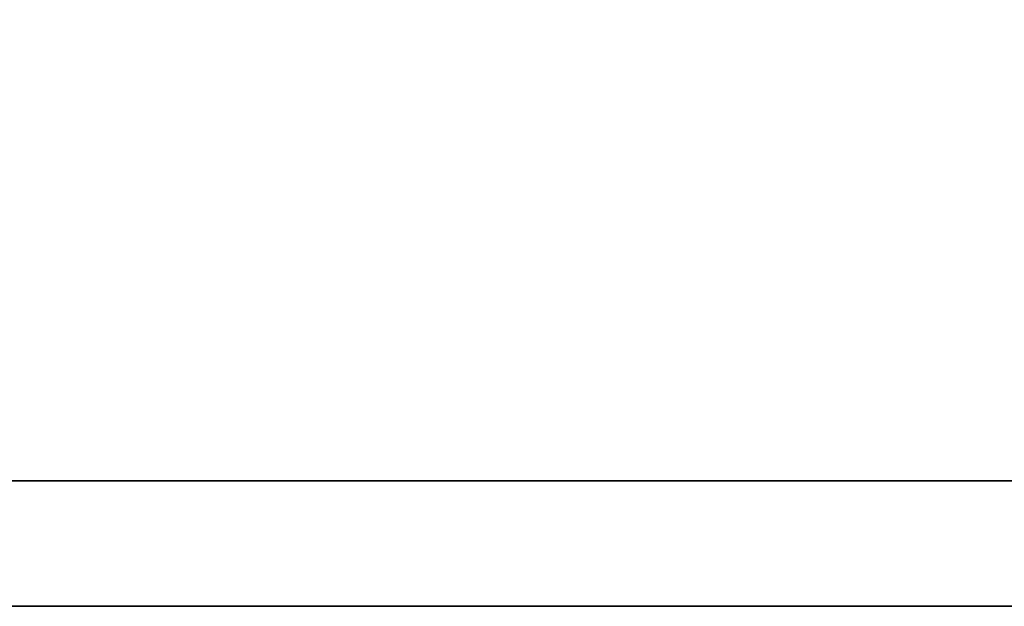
# Model space of a CAD drawing. Extents: x 12 to 312, y -170 to 101.
# Tile 8 of 55: x 130.343 to 131.161, y 63.665 to 64.153. Entities that reach past the tile are written whole.
import ezdxf

# ---------------------------------------------------------------- set-up
doc = ezdxf.new("R2010")
doc.units = 0
doc.header["$LTSCALE"] = 3
doc.header["$MEASUREMENT"] = 0
doc.layers.add('DIM', color=4, linetype='CONTINUOUS')
doc.layers.add('layer 1', color=7, linetype='CONTINUOUS')

# ---------------------------------------------------------------- blocks, each defined once
blk = doc.blocks.new('TBI MOTION logo(完整正式版)')
at = {"layer": 'layer 1', "color": 22, "lineweight": 35}
blk.add_open_spline([(75.90875, -9.47875), (75.90875, -9.47875), (75.90875, -12.28625), (75.90875, -12.28625), (75.90875, -12.28625), (75.90875, -12.28625), (75.90875, -12.47875), (75.90875, -12.47875), (75.90875, -12.47875), (75.90875, -12.47875), (75.71625, -12.47875), (75.71625, -12.47875), (75.71625, -12.47875), (75.71625, -12.47875), (-88.32875, -12.47875), (-88.32875, -12.47875), (-88.32875, -12.47875), (-88.32875, -12.47875), (-88.32875, -13.29375), (-88.32875, -13.29375), (-88.32875, -13.29375), (-88.32875, -13.29375), (82.89125, -13.29375), (82.89125, -13.29375), (82.89125, -13.29375), (82.89125, -13.29375), (75.90875, -9.47875), (75.90875, -9.47875)], degree=3, knots=[0, 0, 0, 0, 0.1428571, 0.1428571, 0.1428571, 0.1428572, 0.2857143, 0.2857143, 0.2857143, 0.2857143, 0.4285714, 0.4285714, 0.4285714, 0.4285714, 0.5714286, 0.5714286, 0.5714286, 0.5714286, 0.7142857, 0.7142857, 0.7142857, 0.7142857, 0.8571429, 0.8571429, 0.8571429, 0.8571429, 1, 1, 1, 1], dxfattribs=at)

msp = doc.modelspace()

# ---------------------------------------------------------------- block references
at = {"layer": 'DIM', "color": 7, "xscale": 0.1277045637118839, "yscale": 0.1277045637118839, "zscale": 0.1277045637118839}
msp.add_blockref('TBI MOTION logo(完整正式版)', (139.17061, 65.36309), dxfattribs=at)

doc.saveas('drawing.dxf')
